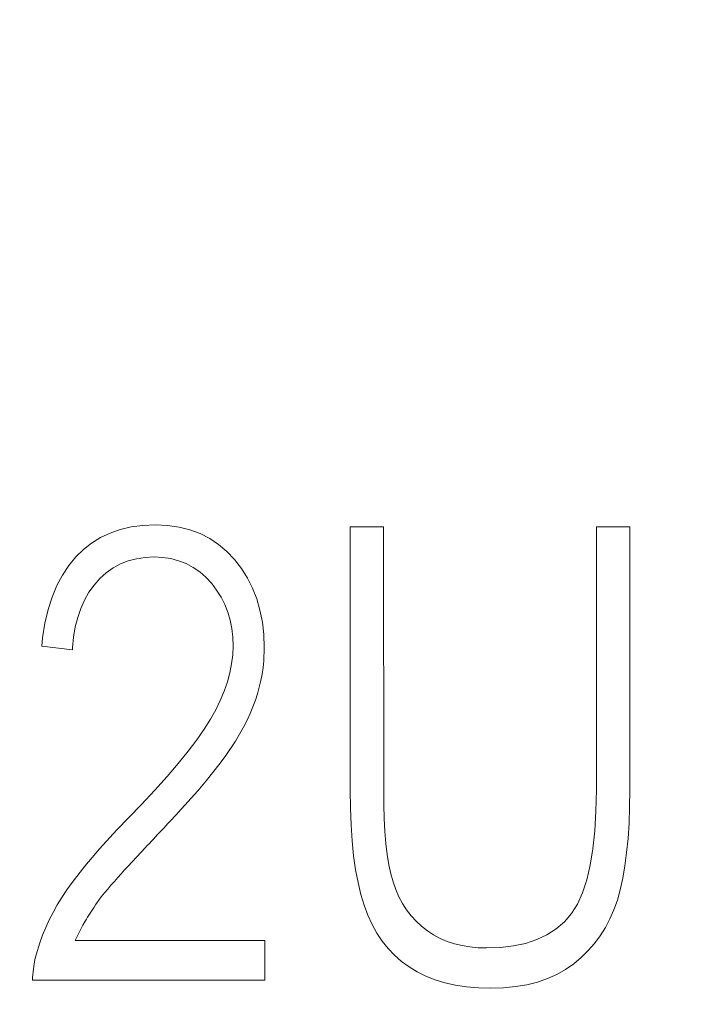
# Model space of a CAD drawing. Header units: millimetres. Extents: x 5 to 192, y 6 to 95.
# Tile 43 of 59: x 113.67 to 116.13, y 29.82 to 33.44. Entities that reach past the tile are written whole.
import ezdxf

# ---------------------------------------------------------------- set-up
doc = ezdxf.new("R2010")
doc.units = ezdxf.units.MM
doc.header["$MEASUREMENT"] = 0
doc.layers.add('Vrstva 1', color=7, linetype='Continuous')

msp = doc.modelspace()

# ---------------------------------------------------------------- linework, layer by layer
at = {"layer": 'Vrstva 1', "color": 250, "lineweight": 25}
msp.add_open_spline([(120.6835, 6.1571), (120.6835, 6.1571), (120.6835, 94.1753), (120.6835, 94.1753), (120.6835, 94.1753), (120.6835, 94.1753), (102.9221, 94.1753), (102.9221, 94.1753), (102.9221, 94.1753), (102.9221, 94.1753), (102.9221, 6.1571), (102.9221, 6.1571), (102.9221, 6.1571), (102.9221, 6.1571), (120.6835, 6.1571), (120.6835, 6.1571)], degree=3, knots=[0, 0, 0, 0, 0.25, 0.25, 0.25, 0.25, 0.5, 0.5, 0.5, 0.5, 0.75, 0.75, 0.75, 0.75, 1, 1, 1, 1], dxfattribs=at)
at = {"layer": 'Vrstva 1', "color": 250, "lineweight": 5}
for points, knots in [([(113.7169, 29.9066), (113.7175, 29.9201), (113.7188, 29.9342), (113.7205, 29.9488), (113.7205, 29.9488), (113.7205, 29.9488), (113.7265, 29.9829), (113.7265, 29.9829), (113.7265, 29.9829), (113.7265, 29.9829), (113.7304, 29.9996), (113.7304, 29.9996), (113.7304, 29.9996), (113.7304, 29.9996), (113.7442, 30.0446), (113.7442, 30.0446), (113.7442, 30.0446), (113.7442, 30.0446), (113.7546, 30.0726), (113.7546, 30.0726), (113.7546, 30.0726), (113.7546, 30.0726), (113.766, 30.1002), (113.766, 30.1002), (113.766, 30.1002), (113.766, 30.1002), (113.779, 30.1281), (113.779, 30.1281), (113.779, 30.1281), (113.779, 30.1281), (113.7931, 30.1557), (113.7931, 30.1557), (113.7931, 30.1557), (113.7931, 30.1557), (113.8086, 30.1833), (113.8086, 30.1833), (113.8086, 30.1833), (113.8086, 30.1833), (113.8251, 30.2108), (113.8251, 30.2108), (113.8251, 30.2108), (113.8251, 30.2108), (113.8433, 30.2384), (113.8433, 30.2384), (113.8433, 30.2384), (113.8433, 30.2384), (113.8631, 30.2663), (113.8631, 30.2663), (113.8631, 30.2663), (113.8631, 30.2663), (113.9092, 30.3258), (113.9092, 30.3258), (113.9092, 30.3258), (113.9092, 30.3258), (113.964, 30.3902), (113.964, 30.3902), (113.964, 30.3902), (113.964, 30.3902), (114.0273, 30.4593), (114.0273, 30.4593), (114.0273, 30.4593), (114.0273, 30.4593), (114.1169, 30.5519), (114.1169, 30.5519), (114.1169, 30.5519), (114.1169, 30.5519), (114.1668, 30.6054), (114.1668, 30.6054), (114.1668, 30.6054), (114.1668, 30.6054), (114.212, 30.656), (114.212, 30.656), (114.212, 30.656), (114.212, 30.656), (114.2531, 30.7039), (114.2531, 30.7039), (114.2531, 30.7039), (114.2531, 30.7039), (114.2893, 30.7486), (114.2893, 30.7486), (114.2893, 30.7486), (114.2893, 30.7486), (114.3213, 30.7906), (114.3213, 30.7906), (114.3213, 30.7906), (114.3213, 30.7906), (114.3487, 30.8299), (114.3487, 30.8299), (114.3487, 30.8299), (114.3487, 30.8299), (114.3717, 30.8667), (114.3717, 30.8667), (114.3717, 30.8667), (114.3717, 30.8667), (114.3908, 30.9012), (114.3908, 30.9012), (114.3908, 30.9012), (114.3908, 30.9012), (114.4077, 30.9354), (114.4077, 30.9354), (114.4077, 30.9354), (114.4077, 30.9354), (114.4219, 30.9695), (114.4219, 30.9695), (114.4219, 30.9695), (114.4219, 30.9695), (114.4337, 31.0034), (114.4337, 31.0034), (114.4337, 31.0034), (114.4337, 31.0034), (114.4429, 31.0368), (114.4429, 31.0368), (114.4429, 31.0368), (114.4429, 31.0368), (114.4495, 31.07), (114.4495, 31.07), (114.4495, 31.07), (114.4495, 31.07), (114.4534, 31.1028), (114.4534, 31.1028), (114.4534, 31.1028), (114.4534, 31.1028), (114.4548, 31.1355), (114.4548, 31.1355), (114.4548, 31.1355), (114.4548, 31.1355), (114.4534, 31.1684), (114.4534, 31.1684), (114.4534, 31.1684), (114.4534, 31.1684), (114.4499, 31.2), (114.4499, 31.2), (114.4499, 31.2), (114.4499, 31.2), (114.4439, 31.2306), (114.4439, 31.2306), (114.4439, 31.2306), (114.4439, 31.2306), (114.4353, 31.2603), (114.4353, 31.2603), (114.4353, 31.2603), (114.4353, 31.2603), (114.424, 31.2887), (114.424, 31.2887), (114.424, 31.2887), (114.424, 31.2887), (114.4106, 31.3157), (114.4106, 31.3157), (114.4106, 31.3157), (114.4106, 31.3157), (114.3944, 31.3414), (114.3944, 31.3414), (114.3944, 31.3414), (114.3944, 31.3414), (114.3761, 31.366), (114.3761, 31.366), (114.3761, 31.366), (114.3761, 31.366), (114.3552, 31.3885), (114.3552, 31.3885), (114.3552, 31.3885), (114.3552, 31.3885), (114.3325, 31.4082), (114.3325, 31.4082), (114.3325, 31.4082), (114.3325, 31.4082), (114.3081, 31.4247), (114.3081, 31.4247), (114.3081, 31.4247), (114.3081, 31.4247), (114.2824, 31.4386), (114.2824, 31.4386), (114.2824, 31.4386), (114.2824, 31.4386), (114.2547, 31.4494), (114.2547, 31.4494), (114.2547, 31.4494), (114.2547, 31.4494), (114.2259, 31.4572), (114.2259, 31.4572), (114.2259, 31.4572), (114.2259, 31.4572), (114.1956, 31.4617), (114.1956, 31.4617), (114.1956, 31.4617), (114.1956, 31.4617), (114.1642, 31.4632), (114.1642, 31.4632), (114.1642, 31.4632), (114.1642, 31.4632), (114.1312, 31.4615), (114.1312, 31.4615), (114.1312, 31.4615), (114.1312, 31.4615), (114.0995, 31.4568), (114.0995, 31.4568), (114.0995, 31.4568), (114.0995, 31.4568), (114.0691, 31.4486), (114.0691, 31.4486), (114.0691, 31.4486), (114.0691, 31.4486), (114.0406, 31.4374), (114.0406, 31.4374), (114.0406, 31.4374), (114.0406, 31.4374), (114.0137, 31.4227), (114.0137, 31.4227), (114.0137, 31.4227), (114.0137, 31.4227), (113.9885, 31.4048), (113.9885, 31.4048), (113.9885, 31.4048), (113.9885, 31.4048), (113.9653, 31.3837), (113.9653, 31.3837), (113.9653, 31.3837), (113.9653, 31.3837), (113.9444, 31.3599), (113.9444, 31.3599), (113.9444, 31.3599), (113.9444, 31.3599), (113.9251, 31.3335), (113.9251, 31.3335), (113.9251, 31.3335), (113.9251, 31.3335), (113.9086, 31.3047), (113.9086, 31.3047), (113.9086, 31.3047), (113.9086, 31.3047), (113.8946, 31.2737), (113.8946, 31.2737), (113.8946, 31.2737), (113.8946, 31.2737), (113.8835, 31.2408), (113.8835, 31.2408), (113.8835, 31.2408), (113.8835, 31.2408), (113.8748, 31.2056), (113.8748, 31.2056), (113.8748, 31.2056), (113.8748, 31.2056), (113.8685, 31.1686), (113.8685, 31.1686), (113.8685, 31.1686), (113.8685, 31.1686), (113.8646, 31.1295), (113.8646, 31.1295), (113.8646, 31.1295), (113.8646, 31.1295), (113.8644, 31.1212), (113.8644, 31.1212), (113.8644, 31.1212), (113.8644, 31.1212), (113.7513, 31.1356), (113.7513, 31.1356), (113.7513, 31.1356), (113.7513, 31.1356), (113.7544, 31.1659), (113.7544, 31.1659), (113.7544, 31.1659), (113.7544, 31.1659), (113.7633, 31.2196), (113.7633, 31.2196), (113.7633, 31.2196), (113.7633, 31.2196), (113.7751, 31.2696), (113.7751, 31.2696), (113.7751, 31.2696), (113.7751, 31.2696), (113.7898, 31.3158), (113.7898, 31.3158), (113.7898, 31.3158), (113.7898, 31.3158), (113.8071, 31.3579), (113.8071, 31.3579), (113.8071, 31.3579), (113.8071, 31.3579), (113.8275, 31.3965), (113.8275, 31.3965), (113.8275, 31.3965), (113.8275, 31.3965), (113.8505, 31.4314), (113.8505, 31.4314), (113.8505, 31.4314), (113.8505, 31.4314), (113.8763, 31.463), (113.8763, 31.463), (113.8763, 31.463), (113.8763, 31.463), (113.9043, 31.4905), (113.9043, 31.4905), (113.9043, 31.4905), (113.9043, 31.4905), (113.9348, 31.5144), (113.9348, 31.5144), (113.9348, 31.5144), (113.9348, 31.5144), (113.9674, 31.5345), (113.9674, 31.5345), (113.9674, 31.5345), (113.9674, 31.5345), (114.0026, 31.5512), (114.0026, 31.5512), (114.0026, 31.5512), (114.0026, 31.5512), (114.04, 31.5639), (114.04, 31.5639), (114.04, 31.5639), (114.04, 31.5639), (114.0801, 31.5733), (114.0801, 31.5733), (114.0801, 31.5733), (114.0801, 31.5733), (114.1228, 31.579), (114.1228, 31.579), (114.1228, 31.579), (114.1228, 31.579), (114.1681, 31.5809), (114.1681, 31.5809), (114.1681, 31.5809), (114.1681, 31.5809), (114.2136, 31.5787), (114.2136, 31.5787), (114.2136, 31.5787), (114.2136, 31.5787), (114.2564, 31.5727), (114.2564, 31.5727), (114.2564, 31.5727), (114.2564, 31.5727), (114.2964, 31.5627), (114.2964, 31.5627), (114.2964, 31.5627), (114.2964, 31.5627), (114.3339, 31.5489), (114.3339, 31.5489), (114.3339, 31.5489), (114.3339, 31.5489), (114.3688, 31.5309), (114.3688, 31.5309), (114.3688, 31.5309), (114.3688, 31.5309), (114.4014, 31.5093), (114.4014, 31.5093), (114.4014, 31.5093), (114.4014, 31.5093), (114.4317, 31.4835), (114.4317, 31.4835), (114.4317, 31.4835), (114.4317, 31.4835), (114.4599, 31.4536), (114.4599, 31.4536), (114.4599, 31.4536), (114.4599, 31.4536), (114.4853, 31.4204), (114.4853, 31.4204), (114.4853, 31.4204), (114.4853, 31.4204), (114.5077, 31.385), (114.5077, 31.385), (114.5077, 31.385), (114.5077, 31.385), (114.5263, 31.3479), (114.5263, 31.3479), (114.5263, 31.3479), (114.5263, 31.3479), (114.5417, 31.3086), (114.5417, 31.3086), (114.5417, 31.3086), (114.5417, 31.3086), (114.5537, 31.2673), (114.5537, 31.2673), (114.5537, 31.2673), (114.5537, 31.2673), (114.5624, 31.2238), (114.5624, 31.2238), (114.5624, 31.2238), (114.5624, 31.2238), (114.5675, 31.1783), (114.5675, 31.1783), (114.5675, 31.1783), (114.5675, 31.1783), (114.5694, 31.1304), (114.5694, 31.1304), (114.5694, 31.1304), (114.5694, 31.1304), (114.5674, 31.0812), (114.5674, 31.0812), (114.5674, 31.0812), (114.5674, 31.0812), (114.5648, 31.0567), (114.5648, 31.0567), (114.5648, 31.0567), (114.5648, 31.0567), (114.5612, 31.0324), (114.5612, 31.0324), (114.5612, 31.0324), (114.5612, 31.0324), (114.5566, 31.0082), (114.5566, 31.0082), (114.5566, 31.0082), (114.5566, 31.0082), (114.5443, 30.9599), (114.5443, 30.9599), (114.5443, 30.9599), (114.5443, 30.9599), (114.5368, 30.936), (114.5368, 30.936), (114.5368, 30.936), (114.5368, 30.936), (114.5279, 30.9119), (114.5279, 30.9119), (114.5279, 30.9119), (114.5279, 30.9119), (114.5177, 30.8876), (114.5177, 30.8876), (114.5177, 30.8876), (114.5177, 30.8876), (114.5062, 30.8627), (114.5062, 30.8627), (114.5062, 30.8627), (114.5062, 30.8627), (114.4934, 30.8375), (114.4934, 30.8375), (114.4934, 30.8375), (114.4934, 30.8375), (114.4634, 30.786), (114.4634, 30.786), (114.4634, 30.786), (114.4634, 30.786), (114.4279, 30.733), (114.4279, 30.733), (114.4279, 30.733), (114.4279, 30.733), (114.407, 30.7045), (114.407, 30.7045), (114.407, 30.7045), (114.407, 30.7045), (114.3553, 30.6398), (114.3553, 30.6398), (114.3553, 30.6398), (114.3553, 30.6398), (114.3247, 30.6036), (114.3247, 30.6036), (114.3247, 30.6036), (114.3247, 30.6036), (114.2531, 30.5234), (114.2531, 30.5234), (114.2531, 30.5234), (114.2126, 30.4794), (114.1721, 30.4363), (114.1319, 30.3939), (114.1319, 30.3939), (114.1319, 30.3939), (114.0689, 30.3263), (114.0689, 30.3263), (114.0689, 30.3263), (114.0348, 30.2891), (114.0008, 30.2515), (113.9704, 30.213), (113.9704, 30.213), (113.9704, 30.213), (113.9486, 30.1832), (113.9486, 30.1832), (113.9486, 30.1832), (113.935, 30.1633), (113.9225, 30.1436), (113.9113, 30.1238), (113.9113, 30.1238), (113.9113, 30.1238), (113.903, 30.1088), (113.903, 30.1088), (113.903, 30.1088), (113.903, 30.1088), (113.8748, 30.0524), (113.8748, 30.0524), (113.8748, 30.0524), (113.8748, 30.0524), (114.5714, 30.0524), (114.5714, 30.0524), (114.5714, 30.0524), (114.5714, 30.0524), (114.5714, 29.9066), (114.5714, 29.9066), (114.5714, 29.9066), (114.5714, 29.9066), (113.7169, 29.9066), (113.7169, 29.9066)], [0, 0, 0, 0, 0.008197, 0.008197, 0.008197, 0.008197, 0.016393, 0.016393, 0.016393, 0.016393, 0.02459, 0.02459, 0.02459, 0.02459, 0.032787, 0.032787, 0.032787, 0.032787, 0.040984, 0.040984, 0.040984, 0.040984, 0.04918, 0.04918, 0.04918, 0.04918, 0.057377, 0.057377, 0.057377, 0.057377, 0.065574, 0.065574, 0.065574, 0.065574, 0.07377, 0.07377, 0.07377, 0.07377, 0.081967, 0.081967, 0.081967, 0.081967, 0.090164, 0.090164, 0.090164, 0.090164, 0.098361, 0.098361, 0.098361, 0.098361, 0.106557, 0.106557, 0.106557, 0.106557, 0.114754, 0.114754, 0.114754, 0.114754, 0.122951, 0.122951, 0.122951, 0.122951, 0.131148, 0.131148, 0.131148, 0.131148, 0.139344, 0.139344, 0.139344, 0.139344, 0.147541, 0.147541, 0.147541, 0.147541, 0.155738, 0.155738, 0.155738, 0.155738, 0.163934, 0.163934, 0.163934, 0.163934, 0.172131, 0.172131, 0.172131, 0.172131, 0.180328, 0.180328, 0.180328, 0.180328, 0.188525, 0.188525, 0.188525, 0.188525, 0.196721, 0.196721, 0.196721, 0.196721, 0.204918, 0.204918, 0.204918, 0.204918, 0.213115, 0.213115, 0.213115, 0.213115, 0.221311, 0.221311, 0.221311, 0.221311, 0.229508, 0.229508, 0.229508, 0.229508, 0.237705, 0.237705, 0.237705, 0.237705, 0.245902, 0.245902, 0.245902, 0.245902, 0.254098, 0.254098, 0.254098, 0.254098, 0.262295, 0.262295, 0.262295, 0.262295, 0.270492, 0.270492, 0.270492, 0.270492, 0.278689, 0.278689, 0.278689, 0.278689, 0.286885, 0.286885, 0.286885, 0.286885, 0.295082, 0.295082, 0.295082, 0.295082, 0.303279, 0.303279, 0.303279, 0.303279, 0.311475, 0.311475, 0.311475, 0.311475, 0.319672, 0.319672, 0.319672, 0.319672, 0.327869, 0.327869, 0.327869, 0.327869, 0.336066, 0.336066, 0.336066, 0.336066, 0.344262, 0.344262, 0.344262, 0.344262, 0.352459, 0.352459, 0.352459, 0.352459, 0.360656, 0.360656, 0.360656, 0.360656, 0.368852, 0.368852, 0.368852, 0.368852, 0.377049, 0.377049, 0.377049, 0.377049, 0.385246, 0.385246, 0.385246, 0.385246, 0.393443, 0.393443, 0.393443, 0.393443, 0.401639, 0.401639, 0.401639, 0.401639, 0.409836, 0.409836, 0.409836, 0.409836, 0.418033, 0.418033, 0.418033, 0.418033, 0.42623, 0.42623, 0.42623, 0.42623, 0.434426, 0.434426, 0.434426, 0.434426, 0.442623, 0.442623, 0.442623, 0.442623, 0.45082, 0.45082, 0.45082, 0.45082, 0.459016, 0.459016, 0.459016, 0.459016, 0.467213, 0.467213, 0.467213, 0.467213, 0.47541, 0.47541, 0.47541, 0.47541, 0.483607, 0.483607, 0.483607, 0.483607, 0.491803, 0.491803, 0.491803, 0.491803, 0.5, 0.5, 0.5, 0.5, 0.508197, 0.508197, 0.508197, 0.508197, 0.516393, 0.516393, 0.516393, 0.516393, 0.52459, 0.52459, 0.52459, 0.52459, 0.532787, 0.532787, 0.532787, 0.532787, 0.540984, 0.540984, 0.540984, 0.540984, 0.54918, 0.54918, 0.54918, 0.54918, 0.557377, 0.557377, 0.557377, 0.557377, 0.565574, 0.565574, 0.565574, 0.565574, 0.57377, 0.57377, 0.57377, 0.57377, 0.581967, 0.581967, 0.581967, 0.581967, 0.590164, 0.590164, 0.590164, 0.590164, 0.598361, 0.598361, 0.598361, 0.598361, 0.606557, 0.606557, 0.606557, 0.606557, 0.614754, 0.614754, 0.614754, 0.614754, 0.622951, 0.622951, 0.622951, 0.622951, 0.631148, 0.631148, 0.631148, 0.631148, 0.639344, 0.639344, 0.639344, 0.639344, 0.647541, 0.647541, 0.647541, 0.647541, 0.655738, 0.655738, 0.655738, 0.655738, 0.663934, 0.663934, 0.663934, 0.663934, 0.672131, 0.672131, 0.672131, 0.672131, 0.680328, 0.680328, 0.680328, 0.680328, 0.688525, 0.688525, 0.688525, 0.688525, 0.696721, 0.696721, 0.696721, 0.696721, 0.704918, 0.704918, 0.704918, 0.704918, 0.713115, 0.713115, 0.713115, 0.713115, 0.721311, 0.721311, 0.721311, 0.721311, 0.729508, 0.729508, 0.729508, 0.729508, 0.737705, 0.737705, 0.737705, 0.737705, 0.745902, 0.745902, 0.745902, 0.745902, 0.754098, 0.754098, 0.754098, 0.754098, 0.762295, 0.762295, 0.762295, 0.762295, 0.770492, 0.770492, 0.770492, 0.770492, 0.778689, 0.778689, 0.778689, 0.778689, 0.786885, 0.786885, 0.786885, 0.786885, 0.795082, 0.795082, 0.795082, 0.795082, 0.803279, 0.803279, 0.803279, 0.803279, 0.811475, 0.811475, 0.811475, 0.811475, 0.819672, 0.819672, 0.819672, 0.819672, 0.827869, 0.827869, 0.827869, 0.827869, 0.836066, 0.836066, 0.836066, 0.836066, 0.844262, 0.844262, 0.844262, 0.844262, 0.852459, 0.852459, 0.852459, 0.852459, 0.860656, 0.860656, 0.860656, 0.860656, 0.868852, 0.868852, 0.868852, 0.868852, 0.877049, 0.877049, 0.877049, 0.877049, 0.885246, 0.885246, 0.885246, 0.885246, 0.893443, 0.893443, 0.893443, 0.893443, 0.901639, 0.901639, 0.901639, 0.901639, 0.909836, 0.909836, 0.909836, 0.909836, 0.918033, 0.918033, 0.918033, 0.918033, 0.92623, 0.92623, 0.92623, 0.92623, 0.934426, 0.934426, 0.934426, 0.934426, 0.942623, 0.942623, 0.942623, 0.942623, 0.95082, 0.95082, 0.95082, 0.95082, 0.959016, 0.959016, 0.959016, 0.959016, 0.967213, 0.967213, 0.967213, 0.967213, 0.97541, 0.97541, 0.97541, 0.97541, 0.983607, 0.983607, 0.983607, 0.983607, 0.991803, 0.991803, 0.991803, 0.991803, 1, 1, 1, 1]), ([(115.7902, 31.5736), (115.7902, 31.5736), (115.9134, 31.5736), (115.9134, 31.5736), (115.9134, 31.5736), (115.9134, 31.5736), (115.9134, 30.606), (115.9134, 30.606), (115.9134, 30.606), (115.9134, 30.606), (115.9125, 30.5429), (115.9125, 30.5429), (115.9125, 30.5429), (115.9125, 30.5429), (115.9103, 30.4838), (115.9103, 30.4838), (115.9103, 30.4838), (115.9103, 30.4838), (115.9066, 30.428), (115.9066, 30.428), (115.9066, 30.428), (115.9066, 30.428), (115.9016, 30.3757), (115.9016, 30.3757), (115.9016, 30.3757), (115.9016, 30.3757), (115.8951, 30.3266), (115.8951, 30.3266), (115.8951, 30.3266), (115.8951, 30.3266), (115.8872, 30.2813), (115.8872, 30.2813), (115.8872, 30.2813), (115.8872, 30.2813), (115.8779, 30.2393), (115.8779, 30.2393), (115.8779, 30.2393), (115.8779, 30.2393), (115.8674, 30.2013), (115.8674, 30.2013), (115.8674, 30.2013), (115.8674, 30.2013), (115.8548, 30.1657), (115.8548, 30.1657), (115.8548, 30.1657), (115.8548, 30.1657), (115.8402, 30.132), (115.8402, 30.132), (115.8402, 30.132), (115.8402, 30.132), (115.8236, 30.1001), (115.8236, 30.1001), (115.8236, 30.1001), (115.8236, 30.1001), (115.8048, 30.0702), (115.8048, 30.0702), (115.8048, 30.0702), (115.8048, 30.0702), (115.7836, 30.0417), (115.7836, 30.0417), (115.7836, 30.0417), (115.7836, 30.0417), (115.7602, 30.0153), (115.7602, 30.0153), (115.7602, 30.0153), (115.7602, 30.0153), (115.7345, 29.9901), (115.7345, 29.9901), (115.7345, 29.9901), (115.7345, 29.9901), (115.7069, 29.9669), (115.7069, 29.9669), (115.7069, 29.9669), (115.7069, 29.9669), (115.677, 29.9457), (115.677, 29.9457), (115.677, 29.9457), (115.677, 29.9457), (115.6451, 29.9276), (115.6451, 29.9276), (115.6451, 29.9276), (115.6451, 29.9276), (115.6109, 29.9123), (115.6109, 29.9123), (115.6109, 29.9123), (115.6109, 29.9123), (115.5744, 29.8997), (115.5744, 29.8997), (115.5744, 29.8997), (115.5744, 29.8997), (115.5351, 29.8897), (115.5351, 29.8897), (115.5351, 29.8897), (115.5351, 29.8897), (115.4935, 29.8828), (115.4935, 29.8828), (115.4935, 29.8828), (115.4935, 29.8828), (115.4494, 29.8786), (115.4494, 29.8786), (115.4494, 29.8786), (115.4494, 29.8786), (115.4025, 29.8772), (115.4025, 29.8772), (115.4025, 29.8772), (115.4025, 29.8772), (115.3568, 29.8783), (115.3568, 29.8783), (115.3568, 29.8783), (115.3568, 29.8783), (115.3133, 29.8821), (115.3133, 29.8821), (115.3133, 29.8821), (115.3133, 29.8821), (115.2723, 29.8883), (115.2723, 29.8883), (115.2723, 29.8883), (115.2723, 29.8883), (115.2337, 29.897), (115.2337, 29.897), (115.2337, 29.897), (115.2337, 29.897), (115.1972, 29.9079), (115.1972, 29.9079), (115.1972, 29.9079), (115.1972, 29.9079), (115.1631, 29.9215), (115.1631, 29.9215), (115.1631, 29.9215), (115.1631, 29.9215), (115.1314, 29.9371), (115.1314, 29.9371), (115.1314, 29.9371), (115.1314, 29.9371), (115.1018, 29.9555), (115.1018, 29.9555), (115.1018, 29.9555), (115.1018, 29.9555), (115.0739, 29.9759), (115.0739, 29.9759), (115.0739, 29.9759), (115.0739, 29.9759), (115.0483, 29.9984), (115.0483, 29.9984), (115.0483, 29.9984), (115.0483, 29.9984), (115.0247, 30.0233), (115.0247, 30.0233), (115.0247, 30.0233), (115.0247, 30.0233), (115.0031, 30.0505), (115.0031, 30.0505), (115.0031, 30.0505), (115.0031, 30.0505), (114.9834, 30.0798), (114.9834, 30.0798), (114.9834, 30.0798), (114.9834, 30.0798), (114.9658, 30.1116), (114.9658, 30.1116), (114.9658, 30.1116), (114.9658, 30.1116), (114.9502, 30.1458), (114.9502, 30.1458), (114.9502, 30.1458), (114.9502, 30.1458), (114.9367, 30.1825), (114.9367, 30.1825), (114.9367, 30.1825), (114.9367, 30.1825), (114.9246, 30.2223), (114.9246, 30.2223), (114.9246, 30.2223), (114.9246, 30.2223), (114.9142, 30.2657), (114.9142, 30.2657), (114.9142, 30.2657), (114.9142, 30.2657), (114.9053, 30.313), (114.9053, 30.313), (114.9053, 30.313), (114.9053, 30.313), (114.898, 30.3641), (114.898, 30.3641), (114.898, 30.3641), (114.898, 30.3641), (114.8924, 30.4187), (114.8924, 30.4187), (114.8924, 30.4187), (114.8924, 30.4187), (114.8885, 30.4774), (114.8885, 30.4774), (114.8885, 30.4774), (114.8885, 30.4774), (114.886, 30.5396), (114.886, 30.5396), (114.886, 30.5396), (114.886, 30.5396), (114.8853, 30.6059), (114.8853, 30.6059), (114.8853, 30.6059), (114.8853, 30.6059), (114.8853, 31.5736), (114.8853, 31.5736), (114.8853, 31.5736), (114.8853, 31.5736), (115.0082, 31.5736), (115.0082, 31.5736), (115.0082, 31.5736), (115.0082, 31.5736), (115.0086, 30.552), (115.0086, 30.552), (115.0086, 30.552), (115.0086, 30.552), (115.0101, 30.5008), (115.0101, 30.5008), (115.0101, 30.5008), (115.0101, 30.5008), (115.0128, 30.453), (115.0128, 30.453), (115.0128, 30.453), (115.0128, 30.453), (115.0166, 30.4089), (115.0166, 30.4089), (115.0166, 30.4089), (115.0166, 30.4089), (115.0213, 30.3683), (115.0213, 30.3683), (115.0213, 30.3683), (115.0213, 30.3683), (115.0274, 30.3313), (115.0274, 30.3313), (115.0274, 30.3313), (115.0274, 30.3313), (115.0346, 30.2976), (115.0346, 30.2976), (115.0346, 30.2976), (115.0346, 30.2976), (115.043, 30.2678), (115.043, 30.2678), (115.043, 30.2678), (115.043, 30.2678), (115.0526, 30.2399), (115.0526, 30.2399), (115.0526, 30.2399), (115.0526, 30.2399), (115.064, 30.2135), (115.064, 30.2135), (115.064, 30.2135), (115.064, 30.2135), (115.0773, 30.1886), (115.0773, 30.1886), (115.0773, 30.1886), (115.0773, 30.1886), (115.0924, 30.1653), (115.0924, 30.1653), (115.0924, 30.1653), (115.0924, 30.1653), (115.1089, 30.1436), (115.1089, 30.1436), (115.1089, 30.1436), (115.1089, 30.1436), (115.1273, 30.1236), (115.1273, 30.1236), (115.1273, 30.1236), (115.1273, 30.1236), (115.1474, 30.1051), (115.1474, 30.1051), (115.1474, 30.1051), (115.1474, 30.1051), (115.1689, 30.0886), (115.1689, 30.0886), (115.1689, 30.0886), (115.1689, 30.0886), (115.1918, 30.0734), (115.1918, 30.0734), (115.1918, 30.0734), (115.1918, 30.0734), (115.2164, 30.0604), (115.2164, 30.0604), (115.2164, 30.0604), (115.2164, 30.0604), (115.2419, 30.0493), (115.2419, 30.0493), (115.2419, 30.0493), (115.2419, 30.0493), (115.2688, 30.0406), (115.2688, 30.0406), (115.2688, 30.0406), (115.2688, 30.0406), (115.2964, 30.0336), (115.2964, 30.0336), (115.2964, 30.0336), (115.2964, 30.0336), (115.3256, 30.0288), (115.3256, 30.0288), (115.3256, 30.0288), (115.3256, 30.0288), (115.3554, 30.0259), (115.3554, 30.0259), (115.3554, 30.0259), (115.3554, 30.0259), (115.3866, 30.0251), (115.3866, 30.0251), (115.3866, 30.0251), (115.3866, 30.0251), (115.4373, 30.0269), (115.4373, 30.0269), (115.4373, 30.0269), (115.4373, 30.0269), (115.4851, 30.0324), (115.4851, 30.0324), (115.4851, 30.0324), (115.4851, 30.0324), (115.5296, 30.0419), (115.5296, 30.0419), (115.5296, 30.0419), (115.5296, 30.0419), (115.5709, 30.0557), (115.5709, 30.0557), (115.5709, 30.0557), (115.5709, 30.0557), (115.6084, 30.0734), (115.6084, 30.0734), (115.6084, 30.0734), (115.6084, 30.0734), (115.6425, 30.0953), (115.6425, 30.0953), (115.6425, 30.0953), (115.6425, 30.0953), (115.6726, 30.1213), (115.6726, 30.1213), (115.6726, 30.1213), (115.6726, 30.1213), (115.6988, 30.1516), (115.6988, 30.1516), (115.6988, 30.1516), (115.6988, 30.1516), (115.7209, 30.1866), (115.7209, 30.1866), (115.7209, 30.1866), (115.7209, 30.1866), (115.7397, 30.2283), (115.7397, 30.2283), (115.7397, 30.2283), (115.7397, 30.2283), (115.7554, 30.2756), (115.7554, 30.2756), (115.7554, 30.2756), (115.7554, 30.2756), (115.7681, 30.3295), (115.7681, 30.3295), (115.7681, 30.3295), (115.7681, 30.3295), (115.7777, 30.3893), (115.7777, 30.3893), (115.7777, 30.3893), (115.7777, 30.3893), (115.7846, 30.4554), (115.7846, 30.4554), (115.7846, 30.4554), (115.7846, 30.4554), (115.7888, 30.5279), (115.7888, 30.5279), (115.7888, 30.5279), (115.7888, 30.5279), (115.7902, 30.6068), (115.7902, 30.6068), (115.7902, 30.6068), (115.7902, 30.6068), (115.7902, 31.5736), (115.7902, 31.5736)], [0, 0, 0, 0, 0.010753, 0.010753, 0.010753, 0.010753, 0.021505, 0.021505, 0.021505, 0.021505, 0.032258, 0.032258, 0.032258, 0.032258, 0.043011, 0.043011, 0.043011, 0.043011, 0.053763, 0.053763, 0.053763, 0.053763, 0.064516, 0.064516, 0.064516, 0.064516, 0.075269, 0.075269, 0.075269, 0.075269, 0.086022, 0.086022, 0.086022, 0.086022, 0.096774, 0.096774, 0.096774, 0.096774, 0.107527, 0.107527, 0.107527, 0.107527, 0.11828, 0.11828, 0.11828, 0.11828, 0.129032, 0.129032, 0.129032, 0.129032, 0.139785, 0.139785, 0.139785, 0.139785, 0.150538, 0.150538, 0.150538, 0.150538, 0.16129, 0.16129, 0.16129, 0.16129, 0.172043, 0.172043, 0.172043, 0.172043, 0.182796, 0.182796, 0.182796, 0.182796, 0.193548, 0.193548, 0.193548, 0.193548, 0.204301, 0.204301, 0.204301, 0.204301, 0.215054, 0.215054, 0.215054, 0.215054, 0.225806, 0.225806, 0.225806, 0.225806, 0.236559, 0.236559, 0.236559, 0.236559, 0.247312, 0.247312, 0.247312, 0.247312, 0.258065, 0.258065, 0.258065, 0.258065, 0.268817, 0.268817, 0.268817, 0.268817, 0.27957, 0.27957, 0.27957, 0.27957, 0.290323, 0.290323, 0.290323, 0.290323, 0.301075, 0.301075, 0.301075, 0.301075, 0.311828, 0.311828, 0.311828, 0.311828, 0.322581, 0.322581, 0.322581, 0.322581, 0.333333, 0.333333, 0.333333, 0.333333, 0.344086, 0.344086, 0.344086, 0.344086, 0.354839, 0.354839, 0.354839, 0.354839, 0.365591, 0.365591, 0.365591, 0.365591, 0.376344, 0.376344, 0.376344, 0.376344, 0.387097, 0.387097, 0.387097, 0.387097, 0.397849, 0.397849, 0.397849, 0.397849, 0.408602, 0.408602, 0.408602, 0.408602, 0.419355, 0.419355, 0.419355, 0.419355, 0.430108, 0.430108, 0.430108, 0.430108, 0.44086, 0.44086, 0.44086, 0.44086, 0.451613, 0.451613, 0.451613, 0.451613, 0.462366, 0.462366, 0.462366, 0.462366, 0.473118, 0.473118, 0.473118, 0.473118, 0.483871, 0.483871, 0.483871, 0.483871, 0.494624, 0.494624, 0.494624, 0.494624, 0.505376, 0.505376, 0.505376, 0.505376, 0.516129, 0.516129, 0.516129, 0.516129, 0.526882, 0.526882, 0.526882, 0.526882, 0.537634, 0.537634, 0.537634, 0.537634, 0.548387, 0.548387, 0.548387, 0.548387, 0.55914, 0.55914, 0.55914, 0.55914, 0.569892, 0.569892, 0.569892, 0.569892, 0.580645, 0.580645, 0.580645, 0.580645, 0.591398, 0.591398, 0.591398, 0.591398, 0.602151, 0.602151, 0.602151, 0.602151, 0.612903, 0.612903, 0.612903, 0.612903, 0.623656, 0.623656, 0.623656, 0.623656, 0.634409, 0.634409, 0.634409, 0.634409, 0.645161, 0.645161, 0.645161, 0.645161, 0.655914, 0.655914, 0.655914, 0.655914, 0.666667, 0.666667, 0.666667, 0.666667, 0.677419, 0.677419, 0.677419, 0.677419, 0.688172, 0.688172, 0.688172, 0.688172, 0.698925, 0.698925, 0.698925, 0.698925, 0.709677, 0.709677, 0.709677, 0.709677, 0.72043, 0.72043, 0.72043, 0.72043, 0.731183, 0.731183, 0.731183, 0.731183, 0.741935, 0.741935, 0.741935, 0.741935, 0.752688, 0.752688, 0.752688, 0.752688, 0.763441, 0.763441, 0.763441, 0.763441, 0.774194, 0.774194, 0.774194, 0.774194, 0.784946, 0.784946, 0.784946, 0.784946, 0.795699, 0.795699, 0.795699, 0.795699, 0.806452, 0.806452, 0.806452, 0.806452, 0.817204, 0.817204, 0.817204, 0.817204, 0.827957, 0.827957, 0.827957, 0.827957, 0.83871, 0.83871, 0.83871, 0.83871, 0.849462, 0.849462, 0.849462, 0.849462, 0.860215, 0.860215, 0.860215, 0.860215, 0.870968, 0.870968, 0.870968, 0.870968, 0.88172, 0.88172, 0.88172, 0.88172, 0.892473, 0.892473, 0.892473, 0.892473, 0.903226, 0.903226, 0.903226, 0.903226, 0.913978, 0.913978, 0.913978, 0.913978, 0.924731, 0.924731, 0.924731, 0.924731, 0.935484, 0.935484, 0.935484, 0.935484, 0.946237, 0.946237, 0.946237, 0.946237, 0.956989, 0.956989, 0.956989, 0.956989, 0.967742, 0.967742, 0.967742, 0.967742, 0.978495, 0.978495, 0.978495, 0.978495, 0.989247, 0.989247, 0.989247, 0.989247, 1, 1, 1, 1])]:
    msp.add_open_spline(points, degree=3, knots=knots, dxfattribs=at)

doc.saveas('drawing.dxf')
